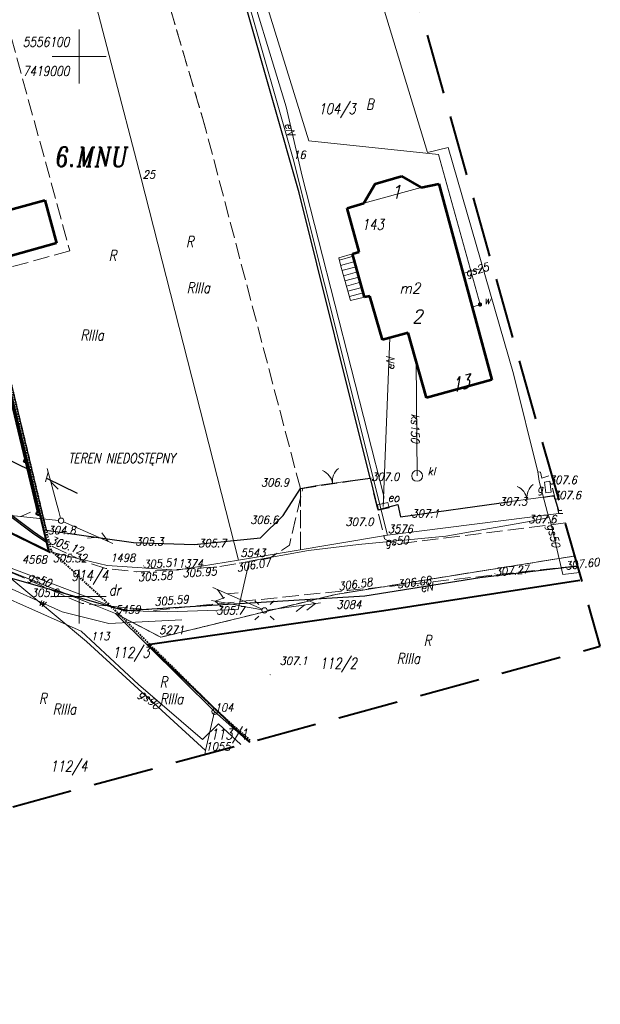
# Model space of a CAD drawing. Extents: x 779 to 3668, y -1329 to 9570.
# Tile 33 of 106: x 2309 to 2362, y -779 to -688. Entities that reach past the tile are written whole.
import ezdxf
from ezdxf.enums import TextEntityAlignment as Align

# ---------------------------------------------------------------- set-up
doc = ezdxf.new("R2010")
doc.units = 0
for name, pattern in [('0.5_0.5', [1, 0.5, -0.5]), ('1.5_0.5', [2, 1.5, -0.5]), ('CENTER2', [1.125, 0.75, -0.125, 0.125, -0.125]), ('CIĄGłA', [0]), ('DGN Style 3', [7.83309, 5.595065, -2.238026]), ('DGN Style 4', [0.3202, 0.16, -0.08, 0.0002, -0.08]), ('HIDDEN2', [4.7625, 3.175, -1.5875])]:
    doc.linetypes.add(name, pattern=pattern)
for name, color, linetype, lineweight in [('202-punkt graniczny', 7, 'Continuous', 0), ('202-punkt graniczny-Atr103', 7, 'Continuous', 0), ('203-punkt graniczny', 7, 'Continuous', 0), ('203-punkt graniczny-Atr103', 7, 'Continuous', 0), ('209-oznaczenie konturu klasyfikacyjnego', 7, 'Continuous', 0), ('210-oznaczenie konturu użytku gruntowego', 7, 'Continuous', 0), ('211-numer działki ewidencyjnej', 7, 'Continuous', 0), ('217-kontur klasyfikacyjny', 7, 'Continuous', 0), ('218-kontur użytku gruntowego', 7, 'Continuous', 0), ('219-działka ewidencyjna', 7, 'Continuous', 0), ('238-Punkt adresowy budynku', 7, 'Continuous', 0), ('312-budynek ewidencyjny', 7, 'Continuous', 0), ('312-oznaczenie budynku ewidencyjnego', 7, 'Continuous', 0), ('312-oznaczenie budynku ewidencyjnego-Atr117', 7, 'Continuous', 0), ('320-blok - kondygnacja nadziemna', 7, 'Continuous', 0), ('320-blok - kondygnacja nadziemna-Atr25', 7, 'Continuous', 0), ('352-schody', 7, 'Continuous', 0), ('_a_obiekty', 250, 'Continuous', 30), ('AGP1_granica_opracow', 7, 'Continuous', 15), ('AGP1_HATCH', 7, 'Continuous', 5), ('brama (linia)', 7, 'Continuous', 0), ('brama (linia) - symbol', 7, 'Continuous', 0), ('jezdnia (powierzchnia)', 7, 'Continuous', 0), ('Krzyże', 7, 'Continuous', 0), ('KTOK05_01', 7, 'Continuous', 0), ('latarnia (punkt)', 7, 'Continuous', 0), ('MPZP', 7, 'Continuous', 0), ('ogrodzenie trwałe (linia)', 7, 'Continuous', 0), ('osadnik kanalizacji lokalnej (dół Chambeau) (punkt)-SK', 7, 'Continuous', 0), ('osadnik kanalizacji lokalnej (dół Chambeau) (punkt)-SK-Atr17', 7, 'Continuous', 0), ('przewód elektroenergetyczny (linia)-SEPOD', 7, 'Continuous', 0), ('przewód elektroenergetyczny (linia)-SEPOD-Atr1', 7, 'Continuous', 0), ('przewód elektroenergetyczny niskiego napięcia (linia)-SEPOW - symbol', 7, 'Continuous', 0), ('przewód gazowy (linia)-SG', 7, 'Continuous', 0), ('przewód gazowy (linia)-SG-Atr1', 7, 'Continuous', 0), ('przewód kanalizacyjny (linia)-SK', 7, 'Continuous', 0), ('przewód kanalizacyjny (linia)-SK-Atr1', 7, 'Continuous', 0), ('przewód telekomunikacyjny (linia)-STPOW - symbol', 7, 'Continuous', 0), ('przewód wodociągowy (linia)-SW', 7, 'Continuous', 0), ('PTRW02_01', 7, 'Continuous', 0), ('punkt wysokościowy naturalny', 7, 'Continuous', 0), ('punkt wysokościowy naturalny-Atr2', 7, 'Continuous', 0), ('punkt wysokościowy sztuczny', 7, 'Continuous', 0), ('punkt wysokościowy sztuczny-Atr2', 7, 'Continuous', 0), ('RTPW01', 253, 'Continuous', 0), ('RTPW02', 7, 'Continuous', 0), ('rura ochronna - przewód elektroenergetyczny (linia)-SE', 7, 'Continuous', 0), ('rów melioracyjny  przydrożny (linia)', 7, 'Continuous', 0), ('rów melioracyjny  przydrożny (linia)-Atr17', 7, 'Continuous', 0), ('Sekcje', 7, 'Continuous', 0), ('SUPE04', 7, 'Continuous', 0), ('SUPT01', 7, 'Continuous', 0), ('szafa elektroenergetyczna (punkt)-SE', 7, 'Continuous', 0), ('szafa elektroenergetyczna (punkt)-SE-Atr17', 7, 'Continuous', 0), ('szafa gazowa (punkt)-SG', 7, 'Continuous', 0), ('szafa gazowa (punkt)-SG-Atr17', 7, 'Continuous', 0), ('słup (punkt)', 7, 'Continuous', 0), ('Zakres', 7, 'Continuous', 0), ('zasuwa - siec wodociągowa (punkt)-SW', 7, 'Continuous', 0), ('zasuwa - siec wodociągowa (punkt)-SW-Atr17', 7, 'Continuous', 0)]:
    doc.layers.add(name, color=color, linetype=linetype, lineweight=lineweight)
doc.layers.add('_a_ekran', color=250, linetype='Continuous')
doc.styles.get("Standard").update_dxf_attribs({"font": 'arial.ttf'})
doc.styles.add('Style-ITALIC_1250', font='ITALIC_1250.shx')
doc.linetypes.add('902-500', pattern='A,3.75,[24,dgnlstyle-geo-mz.shx,S=0.002786,R=0,X=0,Y=0],3.75', length=7.5)
doc.linetypes.add('KTOK05_01-500', pattern='A,3.75,[13,dgnlstyle-rozp_2013.shx,S=0.002778,R=0,X=0,Y=0],3.75', length=7.5)

# ---------------------------------------------------------------- blocks, each defined once
blk = doc.blocks.new('203')
at = {"linetype": 'Continuous', "lineweight": -2, "ltscale": 10}
h = blk.add_hatch(color=0, dxfattribs=at)
edge = h.paths.add_edge_path()
edge.add_arc((0, 0), 0.45, 0, 360)
blk = doc.blocks.new('202')
at = {"color": 0, "linetype": 'Continuous', "lineweight": -2, "ltscale": 10}
blk.add_circle((0, 0), 2.5, dxfattribs=at)
blk = doc.blocks.new('US25_2')
at = {"linetype": 'Continuous', "lineweight": -2, "ltscale": 10}
h = blk.add_hatch(color=0, dxfattribs=at)
edge = h.paths.add_edge_path()
edge.add_arc((0, 0), 2, 0, 360)
blk = doc.blocks.new('PW01')
at = {"linetype": 'Continuous', "lineweight": 13, "ltscale": 10}
h = blk.add_hatch(color=0, dxfattribs=at)
edge = h.paths.add_edge_path()
edge.add_arc((0, 0), 0.45, 0, 360)
blk = doc.blocks.new('OK02')
at = {"color": 0, "linetype": 'Continuous', "lineweight": -2, "ltscale": 10}
for centre, start, end in [((-15, 0), 0, 60), ((15, 0), 120, 180)]:
    blk.add_arc(centre, 15, start, end, dxfattribs=at)
blk = doc.blocks.new('US20')
at = {"color": 0, "linetype": 'Continuous', "lineweight": 13, "ltscale": 10}
for p, q in [((-5, -2.5), (-5, 2.5)), ((-5, 2.5), (5, 2.5)), ((5, -2.5), (5, 2.5)), ((-5, -2.5), (5, -2.5))]:
    blk.add_line(p, q, dxfattribs=at)
blk = doc.blocks.new('PW02')
at = {"linetype": 'Continuous', "lineweight": 13, "ltscale": 10}
h = blk.add_hatch(color=0, dxfattribs=at)
edge = h.paths.add_edge_path()
edge.add_arc((0, 0), 0.45, 0, 360)
blk = doc.blocks.new('PT01')
at = {"color": 0, "linetype": 'Continuous', "lineweight": 13, "ltscale": 10}
for p, q in [((6.5, 0), (0, 0)), ((6.5, 0), (16.5, 0)), ((16.5, 0), (26.5, 0)), ((26.5, 0), (36.5, 0)), ((36.5, 0), (27.84, -5)), ((36.5, 0), (46.5, 0)), ((46.5, 0), (37.84, 5)), ((46.5, 0), (50, 0))]:
    blk.add_line(p, q, dxfattribs=at)
blk = doc.blocks.new('SM04')
at = {"color": 0, "linetype": 'Continuous', "lineweight": -2, "ltscale": 10}
blk.add_circle((0, 0), 2.5, dxfattribs=at)
blk = doc.blocks.new('SM01')
at = {"color": 0, "linetype": 'Continuous', "lineweight": 13, "ltscale": 10}
for p, q in [((-5.3, 5.31), (-8.83, 8.84)), ((5.31, 5.31), (8.84, 8.84)), ((-5.3, -5.3), (-8.83, -8.83)), ((5.31, -5.3), (8.84, -8.83))]:
    blk.add_line(p, q, dxfattribs=at)
blk.add_circle((0, 0), 2.5, dxfattribs=at)
blk = doc.blocks.new('US18')
at = {"color": 0, "linetype": 'Continuous', "lineweight": 13, "ltscale": 10}
for p, q in [((-5, -2.5), (-5, 2.5)), ((-5, 2.5), (5, 2.5)), ((5, -2.5), (5, 2.5)), ((-5, -2.5), (5, -2.5))]:
    blk.add_line(p, q, dxfattribs=at)
blk = doc.blocks.new('PE04')
at = {"color": 0, "linetype": 'Continuous', "lineweight": 13, "ltscale": 10}
for p, q in [((6.5, 0), (0, 0)), ((6.5, 0), (16.5, 0)), ((16.5, 0), (26.5, 0)), ((26.5, 0), (36.5, 0)), ((36.5, 0), (46.5, 0)), ((46.5, 0), (37.84, 5)), ((46.5, 0), (37.84, -5)), ((46.5, 0), (50, 0))]:
    blk.add_line(p, q, dxfattribs=at)
blk = doc.blocks.new('RTPW02')
at = {"layer": 'RTPW02', "linetype": 'Continuous', "lineweight": 13}
h = blk.add_hatch(color=7, dxfattribs=at)
edge = h.paths.add_edge_path()
edge.add_arc((0, 0), 0.045, 0, 360)
blk = doc.blocks.new('RTPW01')
at = {"layer": 'RTPW01', "linetype": 'Continuous', "lineweight": 13, "true_color": 0x939598}
h = blk.add_hatch(color=252, dxfattribs=at)
edge = h.paths.add_edge_path()
edge.add_arc((0, 0), 0.045, 0, 360)
blk = doc.blocks.new('PZT MDCP podkład')
at = {"layer": '217-kontur klasyfikacyjny', "color": 8, "linetype": '1.5_0.5', "lineweight": 13, "flags": 128}
for points in [[(2187.856, 58.616), (2178.946, 88.866)], [(2165.076, 84.436), (2175.276, 47.276)], [(2196.636, 25.266), (2187.856, 58.616)], [(2175.276, 47.276), (2167.176, 45.046)], [(2196.656, 19.606), (2196.636, 25.266)], [(2219.996, 25.296), (2220.596, 22.946)], [(2221.946, 19.006), (2199.916, 15.466)], [(2222.071, 19.018), (2221.946, 19.006)], [(2179.496, 13.696), (2168.356, 18.126)], [(2199.916, 15.466), (2183.696, 11.496)], [(2183.696, 11.496), (2179.496, 13.696)]]:
    blk.add_lwpolyline(points, dxfattribs=at)
at = {"layer": '218-kontur użytku gruntowego', "color": 8, "linetype": '0.5_0.5', "lineweight": 13, "flags": 128}
for points in [[(2187.856, 58.616), (2178.946, 88.866)], [(2178.946, 88.866), (2187.856, 58.616)], [(2196.656, 19.606), (2196.636, 25.266)], [(2196.636, 25.266), (2196.656, 19.606)], [(2219.996, 25.296), (2220.596, 22.946)], [(2220.596, 22.946), (2219.996, 25.296)], [(2199.916, 15.466), (2221.946, 19.006)], [(2221.946, 19.006), (2199.916, 15.466)], [(2221.946, 19.006), (2222.071, 19.018)], [(2222.071, 19.018), (2221.946, 19.006)], [(2168.356, 18.126), (2179.496, 13.696)], [(2179.496, 13.696), (2168.356, 18.126)], [(2183.696, 11.496), (2199.916, 15.466)], [(2199.916, 15.466), (2183.696, 11.496)], [(2179.496, 13.696), (2183.696, 11.496)], [(2183.696, 11.496), (2179.496, 13.696)]]:
    blk.add_lwpolyline(points, dxfattribs=at)
at = {"layer": '219-działka ewidencyjna', "color": 8, "linetype": 'Continuous', "lineweight": 13}
blk.add_line((2190.916, 18.646), (2204.706, 20.946), dxfattribs=at)
at = {"layer": '219-działka ewidencyjna', "color": 8, "linetype": 'Continuous', "lineweight": 13, "flags": 128}
for points in [[(2181.856, 54.106), (2176.346, 75.236)], [(2191.676, 70.836), (2195.976, 55.796)], [(2204.706, 20.946), (2195.976, 55.796)], [(2181.856, 54.106), (2190.916, 18.646)], [(2167.646, 43.136), (2173.336, 19.426)], [(2173.336, 19.426), (2160.516, 25.716)], [(2220.596, 22.946), (2204.706, 20.946)], [(2220.596, 22.946), (2220.952, 22.967)], [(2178.726, 18.136), (2173.336, 19.426)], [(2185.206, 17.696), (2190.916, 18.646)], [(2221.946, 19.006), (2199.916, 15.466)], [(2221.946, 19.006), (2222.071, 19.018)], [(2176.826, 11.096), (2168.356, 18.126)], [(2179.496, 13.696), (2168.356, 18.126)], [(2185.206, 17.696), (2178.726, 18.136)], [(2199.916, 15.466), (2183.696, 11.496)], [(2183.696, 11.496), (2179.496, 13.696)], [(2188.696, 4.606), (2179.496, 13.696)], [(2187.846, 1.006), (2176.826, 11.096)], [(2188.696, 4.606), (2187.846, 1.006)], [(2188.696, 4.606), (2191.883, 1.771)], [(2187.846, 1.006), (2187.778, 0.649)]]:
    blk.add_lwpolyline(points, dxfattribs=at)
at = {"layer": '312-budynek ewidencyjny', "color": 8, "linetype": 'Continuous', "lineweight": 53, "flags": 128}
for points in [[(2203.586, 53.476), (2206.016, 54.186)], [(2206.016, 54.186), (2207.846, 53.146)], [(2202.506, 51.686), (2203.586, 53.476)], [(2207.846, 53.146), (2209.456, 53.486)], [(2209.456, 53.486), (2214.376, 35.326)], [(2168.076, 50.646), (2172.946, 51.986)], [(2172.946, 51.986), (2174.046, 47.976)], [(2200.986, 51.216), (2202.506, 51.686)], [(2202.086, 47.186), (2200.986, 51.216)], [(2174.046, 47.976), (2169.176, 46.636)], [(2201.476, 47.016), (2202.086, 47.186)], [(2202.576, 42.976), (2201.476, 47.016)], [(2203.086, 43.086), (2202.576, 42.976)], [(2204.246, 39.046), (2203.086, 43.086)], [(2206.616, 39.676), (2204.246, 39.046)], [(2208.316, 33.666), (2206.616, 39.676)], [(2214.376, 35.326), (2208.316, 33.666)]]:
    blk.add_lwpolyline(points, dxfattribs=at)
at = {"layer": '320-blok - kondygnacja nadziemna', "color": 8, "linetype": 'Continuous', "lineweight": 13, "flags": 128}
for points in [[(2202.506, 51.686), (2203.586, 53.476), (2206.016, 54.186), (2207.846, 53.146), (2202.506, 51.686)], [(2200.986, 51.216), (2202.506, 51.686), (2207.846, 53.146), (2209.456, 53.486), (2214.376, 35.326), (2208.316, 33.666), (2206.616, 39.676), (2204.246, 39.046), (2203.086, 43.086), (2202.576, 42.976), (2201.476, 47.016), (2202.086, 47.186), (2200.986, 51.216)]]:
    blk.add_lwpolyline(points, close=True, dxfattribs=at)
at = {"layer": '352-schody', "color": 8, "linetype": 'Continuous', "lineweight": 13, "flags": 128}
blk.add_lwpolyline([(2202.576, 42.976), (2201.286, 42.676), (2200.376, 45.846), (2200.216, 46.636), (2201.476, 47.016), (2202.576, 42.976)], close=True, dxfattribs=at)
blk.add_lwpolyline([(2202.576, 42.976), (2201.286, 42.676), (2200.376, 45.846), (2200.216, 46.636), (2201.476, 47.016), (2202.576, 42.976)], close=True, dxfattribs=at)
for points in [[(2200.259, 46.425), (2201.542, 46.775)], [(2200.358, 45.934), (2201.673, 46.292)], [(2200.489, 45.452), (2201.804, 45.81)], [(2200.627, 44.971), (2201.936, 45.327)], [(2200.765, 44.491), (2202.067, 44.845)], [(2200.903, 44.01), (2202.198, 44.363)], [(2201.041, 43.529), (2202.33, 43.88)], [(2201.179, 43.049), (2202.461, 43.398)]]:
    blk.add_lwpolyline(points, dxfattribs=at)
at = {"layer": 'brama (linia)', "color": 8, "linetype": 'Continuous', "lineweight": 13, "flags": 128}
for points in [[(2198.206, 25.546), (2201.026, 25.936)], [(2216.156, 24.066), (2219.136, 24.466)]]:
    blk.add_lwpolyline(points, dxfattribs=at)
at = {"layer": 'jezdnia (powierzchnia)', "color": 8, "linetype": '1.5_0.5', "lineweight": 13, "flags": 128}
blk.add_lwpolyline([(2222.326, 18.117), (2221.203, 22.083), (2205.386, 20.096), (2204.446, 20.596), (2203.096, 26.226), (2196.866, 25.286), (2195.626, 20.026), (2193.796, 18.826), (2188.866, 17.986), (2181.466, 17.556), (2178.606, 17.876), (2176.756, 18.456), (2173.726, 19.866), (2171.816, 21.166), (2167.276, 24.556), (2161.216, 26.826), (2157.676, 27.806), (2155.096, 28.106), (2148.546, 27.616), (2147.486, 27.656), (2146.556, 27.976), (2145.856, 28.606), (2144.736, 30.366), (2142.996, 34.696), (2142.366, 36.396), (2134.766, 38.986), (2135.116, 38.066), (2135.536, 36.916), (2136.706, 31.206), (2136.736, 29.676), (2136.306, 26.976), (2135.846, 25.416), (2133.726, 22.486), (2132.306, 21.326), (2131.486, 20.706), (2127.046, 18.566), (2125.056, 17.666), (2127.506, 10.916), (2129.216, 11.496), (2130.676, 11.486), (2132.096, 11.146), (2133.716, 10.476), (2146.306, 15.706), (2146.296, 16.146), (2146.506, 16.786), (2146.996, 17.566), (2147.256, 17.806), (2147.826, 18.186), (2148.396, 18.406), (2149.006, 18.516), (2149.656, 18.536), (2150.306, 18.406), (2150.866, 18.186), (2152.256, 17.276), (2152.966, 16.616), (2160.196, 19.556), (2160.416, 20.026), (2161.966, 20.226), (2164.176, 19.736), (2166.856, 18.806), (2176.416, 14.626), (2183.046, 13.986), (2201.016, 15.826), (2205.616, 16.276), (2221.196, 17.986), (2222.326, 18.117)], close=True, dxfattribs=at)
at = {"layer": 'KTOK05_01', "color": 8, "linetype": 'KTOK05_01-500', "lineweight": 40, "flags": 128}
blk.add_lwpolyline([(2191.987, 1.762), (2182.505, 10.825), (2204.363, 13.967), (2222.529, 16.785)], dxfattribs=at)
at = {"layer": 'MPZP', "color": 8, "linetype": 'DGN Style 4', "lineweight": 40, "flags": 128}
blk.add_lwpolyline([(2105.951, 127.031), (2135.306, 137.337), (2141.691, 122.493), (2145.682, 112.37), (2151.584, 97.397), (2156.726, 83.081), (2162.409, 65.301), (2167.841, 43.184), (2173.517, 19.532), (2179.635, 13.841), (2188.833, 4.752), (2192.016, 1.92)], dxfattribs=at)
at = {"layer": 'ogrodzenie trwałe (linia)', "color": 8, "linetype": '902-500', "lineweight": 30, "flags": 128}
for points in [[(2201.026, 25.936), (2203.096, 26.226), (2196.526, 52.656), (2189.216, 78.326), (2185.026, 90.136), (2181.246, 100.996), (2180.716, 103.656), (2164.906, 146.866), (2145.896, 140.406), (2135.536, 136.576), (2142.946, 119.686), (2154.066, 91.526), (2156.856, 82.926), (2163.326, 62.136), (2173.076, 21.416), (2181.186, 20.276), (2186.806, 20.096), (2192.936, 20.706), (2195.036, 22.776), (2196.636, 25.266), (2198.206, 25.546)], [(2203.096, 26.226), (2203.826, 23.306)], [(2219.136, 24.466), (2220.166, 24.626)], [(2220.881, 23.22), (2220.586, 23.196), (2220.166, 24.626)], [(2203.826, 23.306), (2205.686, 23.786), (2205.906, 22.636), (2216.156, 24.066)]]:
    blk.add_lwpolyline(points, dxfattribs=at)
at = {"layer": 'osadnik kanalizacji lokalnej (dół Chambeau) (punkt)-SK', "color": 8, "linetype": 'Continuous', "lineweight": 13}
blk.add_circle((2207.456, 26.436), 0.5, dxfattribs=at)
at = {"layer": 'przewód elektroenergetyczny (linia)-SEPOD', "color": 8, "linetype": 'Continuous', "lineweight": 13, "flags": 128}
for points in [[(2181.286, 100.296), (2181.826, 100.616), (2186.086, 89.606), (2191.076, 74.546), (2195.326, 60.626), (2196.796, 54.206), (2204.366, 24.576), (2204.316, 23.616)], [(2204.916, 39.226), (2204.316, 23.616)], [(2154.086, 13.836), (2153.176, 13.546), (2153.086, 13.876), (2159.286, 20.506), (2161.986, 19.616), (2165.956, 18.086), (2180.356, 13.986), (2202.606, 15.336), (2213.266, 17.026), (2221.306, 17.996), (2222.338, 18.075)]]:
    blk.add_lwpolyline(points, dxfattribs=at)
at = {"layer": 'przewód gazowy (linia)-SG', "color": 8, "linetype": 'Continuous', "lineweight": 13, "flags": 128}
for points in [[(2218.756, 25.936), (2218.646, 26.816), (2216.386, 35.876), (2210.336, 56.836), (2208.416, 56.376), (2198.506, 88.976), (2184.296, 130.766), (2176.366, 150.276)], [(2213.556, 45.686), (2211.706, 45.176)], [(2219.666, 26.446), (2219.016, 26.236), (2218.886, 26.796), (2218.646, 26.816)], [(2218.756, 25.936), (2219.556, 23.006), (2219.706, 22.596)], [(2162.206, 16.266), (2162.366, 16.516), (2162.716, 16.816), (2164.106, 17.506), (2167.356, 18.806), (2179.526, 14.206), (2180.966, 13.936), (2184.286, 13.856), (2190.876, 14.066), (2191.876, 18.346), (2191.936, 18.536), (2197.386, 19.526), (2202.016, 20.096), (2210.126, 20.846), (2217.686, 22.186), (2219.706, 22.596)], [(2219.706, 22.596), (2219.786, 22.336), (2220.956, 17.306), (2222.501, 17.498)], [(2191.136, 1.567), (2189.056, 3.466), (2187.566, 2.016), (2181.626, 7.136), (2176.336, 12.046), (2164.106, 17.506)]]:
    blk.add_lwpolyline(points, dxfattribs=at)
at = {"layer": 'przewód kanalizacyjny (linia)-SK', "color": 8, "linetype": 'Continuous', "lineweight": 13, "flags": 128}
blk.add_lwpolyline([(2207.356, 37.066), (2207.456, 26.436)], dxfattribs=at)
at = {"layer": 'przewód wodociągowy (linia)-SW', "color": 8, "linetype": 'Continuous', "lineweight": 13, "flags": 128}
blk.add_lwpolyline([(2212.546, 42.076), (2213.286, 42.306), (2209.436, 56.186), (2197.426, 57.456), (2187.826, 88.496), (2176.956, 120.056), (2167.756, 146.026), (2166.796, 148.736)], dxfattribs=at)
at = {"layer": 'rura ochronna - przewód elektroenergetyczny (linia)-SE', "color": 8, "linetype": 'Continuous', "lineweight": 30, "flags": 128}
blk.add_lwpolyline([(2154.086, 13.836), (2153.176, 13.546), (2153.086, 13.876), (2159.286, 20.506), (2161.986, 19.616), (2165.956, 18.086), (2180.356, 13.986), (2202.606, 15.336), (2213.266, 17.026), (2221.306, 17.996), (2222.338, 18.075)], dxfattribs=at)
at = {"layer": 'rów melioracyjny  przydrożny (linia)', "color": 8, "linetype": 'Continuous', "lineweight": 13, "flags": 128}
blk.add_lwpolyline([(2163.776, 18.896), (2168.276, 16.676), (2174.556, 13.846), (2178.896, 12.776), (2185.646, 13.106)], dxfattribs=at)
at = {"layer": 'Sekcje', "color": 8, "linetype": 'Continuous', "lineweight": 13}
for p, q in [((2176.136, 67.776), (2176.136, 62.776)), ((2173.636, 65.276), (2178.636, 65.276)), ((2176.136, 17.776), (2176.136, 12.776)), ((2173.636, 15.276), (2178.636, 15.276))]:
    blk.add_line(p, q, dxfattribs=at)
at = {"layer": 'SUPE04', "color": 8, "linetype": 'Continuous', "lineweight": 13}
blk.add_line((2198.52, 14.682), (2193.564, 14.02), dxfattribs=at)
at = {"layer": 'SUPE04', "color": 8, "linetype": 'Continuous', "lineweight": 13, "flags": 128}
blk.add_lwpolyline([(2197.116, 14.999), (2198.04, 14.618), (2197.248, 14.007)], dxfattribs=at)
at = {"layer": 'SUPT01', "color": 8, "linetype": 'Continuous', "lineweight": 13}
for p, q in [((2169.244, 22.825), (2174.218, 22.312)), ((2170.72, 22.673), (2171.633, 23.081)), ((2179.271, 20.171), (2174.695, 22.186)), ((2178.237, 21.172), (2178.828, 20.366)), ((2177.913, 20.769), (2176.919, 20.66)), ((2188.512, 16.102), (2193.088, 14.087)), ((2189.546, 15.1), (2188.955, 15.907)), ((2189.87, 15.504), (2190.864, 15.613)), ((2198.52, 14.682), (2193.564, 14.02)), ((2197.116, 14.999), (2198.04, 14.618)), ((2197.049, 14.486), (2196.257, 13.875))]:
    blk.add_line(p, q, dxfattribs=at)
at = {"layer": 'Zakres', "color": 8, "linetype": 'DGN Style 3', "lineweight": 40, "flags": 128}
blk.add_lwpolyline([(2174.696, 172.586), (2130.246, 158.476), (2070.276, 140.136), (2076.276, 101.676), (2103.086, -22.494), (2224.436, 10.666), (2208.436, 67.156), (2203.276, 85.806), (2188.226, 134.806), (2174.696, 172.586)], close=True, dxfattribs=at)
at = {"layer": '202-punkt graniczny', "color": 8, "linetype": 'Continuous', "lineweight": 13, "xscale": 0.1, "yscale": 0.1, "zscale": 0.1}
blk.add_blockref('202', (2188.696, 4.606), dxfattribs=at)
at = {"layer": '203-punkt graniczny', "color": 8, "linetype": 'Continuous', "lineweight": 13, "xscale": 0.1, "yscale": 0.1, "zscale": 0.1}
for p in [(2195.976, 55.796), (2181.856, 54.106), (2220.596, 22.946), (2204.706, 20.946), (2173.336, 19.426), (2190.916, 18.646), (2221.946, 19.006), (2178.726, 18.136), (2185.206, 17.696), (2199.916, 15.466), (2179.496, 13.696), (2176.826, 11.096), (2183.696, 11.496), (2187.846, 1.006)]:
    blk.add_blockref('203', p, dxfattribs=at)
at = {"layer": 'brama (linia) - symbol', "color": 8, "linetype": 'Continuous', "lineweight": 13, "xscale": 0.1, "yscale": 0.1, "zscale": 0.1}
for p, rotation in [((2199.616, 25.741), 7.874), ((2217.646, 24.266), 7.644999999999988)]:
    blk.add_blockref('OK02', p, dxfattribs=dict(at, rotation=rotation))
at = {"layer": 'latarnia (punkt)', "color": 8, "linetype": 'Continuous', "lineweight": 13, "xscale": 0.1, "yscale": 0.1, "zscale": 0.1}
blk.add_blockref('SM01', (2193.316, 13.986), dxfattribs=at)
at = {"layer": 'przewód elektroenergetyczny niskiego napięcia (linia)-SEPOW - symbol', "color": 8, "linetype": 'Continuous', "lineweight": 13, "ltscale": 0.966682, "xscale": 0.09500235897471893, "yscale": 0.09500235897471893, "zscale": 0.1, "rotation": 169.336}
blk.add_blockref('PE04', (2193.071, 14.033), dxfattribs=at)
at = {"layer": 'przewód telekomunikacyjny (linia)-STPOW - symbol', "color": 8, "linetype": 'Continuous', "lineweight": 13, "ltscale": 0.965613, "xscale": 0.09484187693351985, "yscale": 0.09484187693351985, "zscale": 0.1, "rotation": 104.851}
blk.add_blockref('PT01', (2174.4, 22.536), dxfattribs=at)
at = {"layer": 'punkt wysokościowy naturalny', "color": 8, "linetype": 'Continuous', "lineweight": 13, "xscale": 0.1, "yscale": 0.1, "zscale": 0.1}
for p in [(2203.206, 26.236), (2219.666, 25.936), (2196.866, 25.286), (2215.056, 23.936), (2220.046, 24.526), (2204.316, 23.476), (2206.926, 22.836), (2196.106, 22.126), (2220.366, 22.296), (2173.216, 21.286), (2181.336, 20.246), (2187.166, 20.086), (2188.846, 13.856), (2193.836, 8.026)]:
    blk.add_blockref('PW01', p, dxfattribs=at)
at = {"layer": 'punkt wysokościowy sztuczny', "color": 8, "linetype": 'Continuous', "lineweight": 13, "xscale": 0.1, "yscale": 0.1, "zscale": 0.1}
for p in [(2173.216, 20.376), (2193.796, 18.826), (2182.086, 18.116), (2188.866, 17.986), (2214.666, 17.396), (2221.196, 17.986), (2201.016, 15.826), (2205.616, 16.276)]:
    blk.add_blockref('PW02', p, dxfattribs=at)
at = {"layer": 'RTPW01', "color": 8, "linetype": 'Continuous', "lineweight": 13}
blk.add_blockref('RTPW01', (2171.641, 15.222), dxfattribs=at)
at = {"layer": 'RTPW02', "color": 8, "linetype": 'Continuous', "lineweight": 13}
for p in [(2173.726, 19.866), (2181.466, 17.556), (2183.046, 13.986)]:
    blk.add_blockref('RTPW02', p, dxfattribs=at)
at = {"layer": 'szafa elektroenergetyczna (punkt)-SE', "color": 8, "linetype": 'Continuous', "lineweight": 13, "xscale": 0.1, "yscale": 0.1, "zscale": 0.1, "rotation": 12.085}
blk.add_blockref('US18', (2204.316, 23.616), dxfattribs=at)
at = {"layer": 'szafa gazowa (punkt)-SG', "color": 8, "linetype": 'Continuous', "lineweight": 13, "xscale": 0.1, "yscale": 0.1, "zscale": 0.1, "rotation": 277.939}
blk.add_blockref('US20', (2219.566, 25.406), dxfattribs=at)
at = {"layer": 'słup (punkt)', "color": 8, "linetype": 'Continuous', "lineweight": 13, "xscale": 0.1, "yscale": 0.1, "zscale": 0.1}
blk.add_blockref('SM04', (2174.466, 22.286), dxfattribs=at)
at = {"layer": 'zasuwa - siec wodociągowa (punkt)-SW', "color": 8, "linetype": 'Continuous', "lineweight": 13, "xscale": 0.1, "yscale": 0.1, "zscale": 0.1, "rotation": 14.441}
blk.add_blockref('US25_2', (2213.286, 42.306), dxfattribs=at)
at = {"layer": '202-punkt graniczny-Atr103', "color": 8, "lineweight": 13, "insert": (2188.696, 4.606), "char_height": 0.75, "attachment_point": 7, "line_spacing_factor": 0.6}
blk.add_mtext('\\FITALIC_1250;\\H1x;\\W0.9;104', dxfattribs=at)
blk.add_mtext('\\FITALIC_1250;\\H1x;\\W0.9;104', dxfattribs=at)
at = {"layer": '203-punkt graniczny-Atr103', "color": 8, "lineweight": 13, "char_height": 0.75, "attachment_point": 7, "line_spacing_factor": 0.6}
for s, insert in [('\\FITALIC_1250;\\H1x;\\W0.9;16', (2195.976, 55.796)), ('\\FITALIC_1250;\\H1x;\\W0.9;16', (2195.976, 55.796)), ('\\FITALIC_1250;\\H1x;\\W0.9;25', (2182.027, 53.97)), ('\\FITALIC_1250;\\H1x;\\W0.9;3576', (2204.746, 21.146)), ('\\FITALIC_1250;\\H1x;\\W0.9;1498', (2179.025, 18.476)), ('\\FITALIC_1250;\\H1x;\\W0.9;5543', (2191.096, 18.946)), ('\\FITALIC_1250;\\H1x;\\W0.9;4568', (2170.844, 18.323)), ('\\FITALIC_1250;\\H1x;\\W0.9;1374', (2185.306, 17.952)), ('\\FITALIC_1250;\\H1x;\\W0.9;3084', (2199.976, 14.141)), ('\\FITALIC_1250;\\H1x;\\W0.9;5459', (2179.496, 13.696)), ('\\FITALIC_1250;\\H1x;\\W0.9;5459', (2179.496, 13.696)), ('\\FITALIC_1250;\\H1x;\\W0.9;113', (2177.225, 11.216)), ('\\FITALIC_1250;\\H1x;\\W0.9;5271', (2183.557, 11.796)), ('\\FITALIC_1250;\\H1x;\\W0.9;1055', (2187.846, 1.006)), ('\\FITALIC_1250;\\H1x;\\W0.9;1055', (2187.846, 1.006))]:
    blk.add_mtext(s, dxfattribs=dict(at, insert=insert))
at = {"layer": '209-oznaczenie konturu klasyfikacyjnego', "color": 8, "linetype": 'Continuous', "lineweight": 13, "char_height": 1, "attachment_point": 7, "line_spacing_factor": 0.6}
for insert in [(2186.096, 43.36), (2176.266, 38.977), (2205.566, 9.032), (2183.622, 5.294), (2173.696, 4.343)]:
    blk.add_mtext('\\FITALIC_1250;\\H1x;\\W0.79;RIIIa', dxfattribs=dict(at, insert=insert))
at = {"layer": '210-oznaczenie konturu użytku gruntowego', "color": 8, "linetype": 'Continuous', "lineweight": 13, "char_height": 1, "attachment_point": 7, "line_spacing_factor": 0.6}
for s, insert in [('\\FITALIC_1250;\\H1x;\\W0.79;B', (2202.715, 60.364)), ('\\FITALIC_1250;\\H1x;\\W0.79;R', (2186.042, 47.623)), ('\\FITALIC_1250;\\H1x;\\W0.79;R', (2178.883, 46.341)), ('\\FITALIC_1250;\\H1x;\\W0.79;dr', (2178.895, 15.376)), ('\\FITALIC_1250;\\H1x;\\W0.79;R', (2208.07, 10.701)), ('\\FITALIC_1250;\\H1x;\\W0.79;R', (2183.595, 6.853)), ('\\FITALIC_1250;\\H1x;\\W0.79;R', (2172.422, 5.326))]:
    blk.add_mtext(s, dxfattribs=dict(at, insert=insert))
at = {"layer": '211-numer działki ewidencyjnej', "color": 8, "linetype": 'Continuous', "lineweight": 13, "char_height": 1, "attachment_point": 1, "line_spacing_factor": 0.6}
for s, insert in [('\\FITALIC_1250;\\H1x;\\W0.79;104/3', (2198.316, 60.936)), ('\\FITALIC_1250;\\H1x;\\W0.79;914/4', (2175.398, 17.72)), ('\\FITALIC_1250;\\H1x;\\W0.79;112/3', (2179.217, 10.593)), ('\\FITALIC_1250;\\H1x;\\W0.79;112/2', (2198.427, 9.586)), ('\\FITALIC_1250;\\H1x;\\W0.79;113/1', (2188.323, 3.027)), ('\\FITALIC_1250;\\H1x;\\W0.79;112/4', (2173.456, 0.066))]:
    blk.add_mtext(s, dxfattribs=dict(at, insert=insert))
at = {"layer": '238-Punkt adresowy budynku', "color": 8, "linetype": 'Continuous', "lineweight": 30, "insert": (2211.526, 34.365), "char_height": 1.25, "attachment_point": 8, "rotation": 15.315, "line_spacing_factor": 0.6}
blk.add_mtext('\\FITALIC_1250;\\Q15;\\H1x;\\W0.79;13', dxfattribs=at)
at = {"layer": '312-oznaczenie budynku ewidencyjnego', "color": 8, "linetype": 'Continuous', "lineweight": 13, "insert": (2202.346, 49.223), "char_height": 1, "attachment_point": 7, "line_spacing_factor": 0.6}
blk.add_mtext('\\FITALIC_1250;\\H1x;\\W0.79;143', dxfattribs=at)
at = {"layer": '312-oznaczenie budynku ewidencyjnego-Atr117', "color": 8, "lineweight": 13, "insert": (2205.826, 43.323), "char_height": 1, "attachment_point": 7, "line_spacing_factor": 0.6}
blk.add_mtext('\\FITALIC_1250;\\H1x;\\W0.9;m2', dxfattribs=at)
at = {"layer": '320-blok - kondygnacja nadziemna-Atr25', "color": 8, "lineweight": 13, "char_height": 1.25, "attachment_point": 7, "line_spacing_factor": 0.6}
for s, insert in [('\\FITALIC_1250;\\H1x;\\W0.9;1', (2205.026, 52.12)), ('\\FITALIC_1250;\\H1x;\\W0.9;2', (2206.996, 40.58))]:
    blk.add_mtext(s, dxfattribs=dict(at, insert=insert))
at = {"layer": 'Krzyże', "color": 8, "linetype": 'Continuous', "lineweight": 13, "style": 'Style-ITALIC_1250', "width": 0.8}
blk.add_text('5556100', height=0.9, dxfattribs=at).set_placement((2175.236, 66.176), align=Align.RIGHT)
blk.add_text('7419000', height=0.9, dxfattribs=at).set_placement((2175.236, 64.376), align=Align.TOP_RIGHT)
at = {"layer": 'MPZP', "color": 8, "linetype": 'Continuous', "lineweight": 13, "style": 'Style-ITALIC_1250', "width": 0.8}
blk.add_text('6.MNU', height=1.8, dxfattribs=at).set_placement((2173.959, 55.088))
at = {"layer": 'osadnik kanalizacji lokalnej (dół Chambeau) (punkt)-SK-Atr17', "color": 8, "lineweight": 13, "insert": (2208.426, 26.506), "char_height": 0.75, "attachment_point": 7, "line_spacing_factor": 0.6}
blk.add_mtext('\\FITALIC_1250;\\H1x;\\W0.9;kl', dxfattribs=at)
at = {"layer": 'przewód elektroenergetyczny (linia)-SEPOD-Atr1', "color": 8, "lineweight": 13, "char_height": 0.75, "attachment_point": 4, "line_spacing_factor": 0.6}
for insert, rotation in [((2195.545, 59.119), 282.91), ((2204.931, 36.261), 87.718), ((2207.766, 16.033), 8.903)]:
    blk.add_mtext('\\FITALIC_1250;\\H1x;\\W0.9;eN', dxfattribs=dict(at, insert=insert, rotation=rotation))
at = {"layer": 'przewód gazowy (linia)-SG-Atr1', "color": 8, "lineweight": 13, "char_height": 0.75, "line_spacing_factor": 0.6}
for s, insert, attachment_point, rotation in [('\\FITALIC_1250;\\H1x;\\W0.9;gs25', (2211.989, 45.126), 4, 15.319), ('\\FITALIC_1250;\\H1x;\\W0.9;gs50', (2219.745, 21.948), 4, 283.094), ('\\FITALIC_1250;\\H1x;\\W0.9;gs50', (2204.498, 20.202), 4, 5.283), ('\\FITALIC_1250;\\H1x;\\W0.9;gs50', (2171.432, 17.13), 4, 339.294), ('\\FITALIC_1250;\\H1x;\\W0.9;gs90', (2182.096, 6.726), 1, 319.24)]:
    blk.add_mtext(s, dxfattribs=dict(at, insert=insert, attachment_point=attachment_point, rotation=rotation))
at = {"layer": 'przewód kanalizacyjny (linia)-SK-Atr1', "color": 8, "lineweight": 13, "insert": (2207.271, 32.205), "char_height": 0.75, "attachment_point": 4, "rotation": 270.511, "line_spacing_factor": 0.6}
blk.add_mtext('\\FITALIC_1250;\\H1x;\\W0.9;ks150', dxfattribs=at)
at = {"layer": 'PTRW02_01', "color": 8, "linetype": 'Continuous', "lineweight": 13, "style": 'Style-ITALIC_1250', "width": 0.8}
blk.add_text('TEREN NIEDOSTĘPNY', height=0.9, dxfattribs=at).set_placement((2175.137, 27.631))
at = {"layer": 'punkt wysokościowy naturalny-Atr2', "color": 8, "lineweight": 13, "char_height": 0.75, "line_spacing_factor": 0.6}
for s, insert, attachment_point in [('\\FITALIC_1250;\\H1x;\\W0.9;307.0', (2203.206, 25.986), 7), ('\\FITALIC_1250;\\H1x;\\W0.9;307.6', (2219.666, 25.686), 7), ('\\FITALIC_1250;\\H1x;\\W0.9;306.9', (2192.986, 25.456), 7), ('\\FITALIC_1250;\\H1x;\\W0.9;307.6', (2220.046, 24.276), 7), ('\\FITALIC_1250;\\H1x;\\W0.9;307.3', (2215.056, 23.686), 7), ('\\FITALIC_1250;\\H1x;\\W0.9;307.1', (2206.926, 22.586), 7), ('\\FITALIC_1250;\\H1x;\\W0.9;307.6', (2220.366, 22.046), 9), ('\\FITALIC_1250;\\H1x;\\W0.9;306.6', (2191.996, 21.996), 7), ('\\FITALIC_1250;\\H1x;\\W0.9;307.0', (2200.816, 21.816), 7), ('\\FITALIC_1250;\\H1x;\\W0.9;304.8', (2173.216, 21.036), 7), ('\\FITALIC_1250;\\H1x;\\W0.9;305.3', (2181.336, 19.996), 7), ('\\FITALIC_1250;\\H1x;\\W0.9;305.7', (2187.166, 19.836), 7), ('\\FITALIC_1250;\\H1x;\\W0.9;305.7', (2188.846, 13.606), 7), ('\\FITALIC_1250;\\H1x;\\W0.9;307.1', (2194.716, 8.946), 7)]:
    blk.add_mtext(s, dxfattribs=dict(at, insert=insert, attachment_point=attachment_point))
at = {"layer": 'punkt wysokościowy sztuczny-Atr2', "color": 8, "lineweight": 13, "char_height": 0.75, "line_spacing_factor": 0.6}
for s, insert, attachment_point, rotation in [('\\FITALIC_1250;\\H1x;\\W0.9;305.12', (2173.342, 20.191), 7, 340.355), ('\\FITALIC_1250;\\H1x;\\W0.9;305.51', (2182.102, 17.867), 7, 3.47), ('\\FITALIC_1250;\\H1x;\\W0.9;306.07', (2193.796, 18.826), 3, 9.67), ('\\FITALIC_1250;\\H1x;\\W0.9;307.60', (2221.225, 17.738), 7, 6.589), ('\\FITALIC_1250;\\H1x;\\W0.9;305.95', (2188.866, 17.986), 3, 3.325), ('\\FITALIC_1250;\\H1x;\\W0.9;307.27', (2214.689, 17.147), 7, 5.163), ('\\FITALIC_1250;\\H1x;\\W0.9;306.58', (2200.096, 16.566), 1, 7.703), ('\\FITALIC_1250;\\H1x;\\W0.9;306.68', (2205.647, 16.028), 7, 7.055)]:
    blk.add_mtext(s, dxfattribs=dict(at, insert=insert, attachment_point=attachment_point, rotation=rotation))
at = {"layer": 'RTPW01', "color": 8, "linetype": 'Continuous', "lineweight": 13, "style": 'Style-ITALIC_1250', "width": 0.9}
blk.add_text('305.0', height=0.75, dxfattribs=at).set_placement((2171.664, 15.228))
at = {"layer": 'RTPW02', "color": 8, "linetype": 'Continuous', "lineweight": 13, "style": 'Style-ITALIC_1250', "width": 0.9}
blk.add_text('305.32', height=0.75, dxfattribs=at).set_placement((2173.688, 18.45))
for s, rotation, p in [('305.58', 3.22181, (2181.615, 16.683)), ('305.59', 4.57203, (2183.137, 14.398))]:
    blk.add_text(s, height=0.75, rotation=rotation, dxfattribs=at).set_placement(p)
at = {"layer": 'rów melioracyjny  przydrożny (linia)-Atr17', "color": 8, "lineweight": 13, "insert": (2172.312, 14.491), "char_height": 0.75, "attachment_point": 7, "rotation": 340.24, "line_spacing_factor": 0.6}
blk.add_mtext('\\FITALIC_1250;\\H1x;\\W0.9;w.', dxfattribs=at)
at = {"layer": 'szafa elektroenergetyczna (punkt)-SE-Atr17', "color": 8, "insert": (2204.746, 24.046), "char_height": 0.75, "attachment_point": 7, "line_spacing_factor": 0.6}
blk.add_mtext('\\FITALIC_1250;\\H1x;\\W0.9;eo', dxfattribs=at)
at = {"layer": 'szafa gazowa (punkt)-SG-Atr17', "color": 8, "lineweight": 13, "insert": (2218.596, 24.656), "char_height": 0.75, "attachment_point": 7, "line_spacing_factor": 0.6}
blk.add_mtext('\\FITALIC_1250;\\H1x;\\W0.9;g', dxfattribs=at)
at = {"layer": 'zasuwa - siec wodociągowa (punkt)-SW-Atr17', "color": 8, "lineweight": 13, "insert": (2213.64, 42.335), "char_height": 0.75, "attachment_point": 7, "line_spacing_factor": 0.6}
blk.add_mtext('\\FITALIC_1250;\\H1x;\\W0.9;w', dxfattribs=at)
blk = doc.blocks.new('ekran akustyczny')
at = {"layer": '_a_ekran', "color": 7, "lineweight": 40, "ltscale": 0.01}
blk.add_lwpolyline([(-3747.094, 2864.572), (-3745.082, 2885.182), (-3742.991, 2907.847), (-3742.554, 2926.49), (-3742.737, 2941.689), (-3743.422, 2957.763), (-3743.49, 2959.353), (-3743.703, 2964.352), (-3743.939, 2969.345), (-3745.039, 2984.304)], dxfattribs=at)
for centre in [(-3746.608, 2869.549), (-3747.094, 2864.572)]:
    blk.add_circle(centre, 0.15, dxfattribs=at)

msp = doc.modelspace()

# ---------------------------------------------------------------- hatches: boundary and pattern name
at = {"layer": 'AGP1_HATCH', "true_color": 0x636466, "transparency": 33554477}
h = msp.add_hatch(color=251, dxfattribs=at)
h.dxf.hatch_style = 1
edge = h.paths.add_edge_path()
edge.add_line((2295.76, -728.248), (2294.232, -728.07))
edge.add_line((2294.232, -728.07), (2294.575, -728.261))
edge.add_line((2294.575, -728.261), (2295.731, -728.395))
edge.add_line((2295.731, -728.395), (2299.271, -729.375))
edge.add_line((2299.271, -729.375), (2300.162, -729.709))
edge.add_arc((2283.025, -705.086), 30, 304.8375, 305.18492)
edge.add_line((2300.311, -729.605), (2299.617, -729.345))
edge.add_line((2299.617, -729.345), (2295.76, -728.248))
h.paths.add_polyline_path([(2302.061, -730.26), (2302.056, -730.419), (2305.331, -731.645), (2307.706, -733.419), (2307.997, -733.449), (2305.404, -731.512)])
h.paths.add_polyline_path([(2300.543, -729.692), (2300.452, -729.818), (2302.056, -730.419), (2302.061, -730.26)])
edge = h.paths.add_edge_path()
edge.add_line((2300.543, -729.692), (2300.311, -729.605))
edge.add_arc((2283.025, -705.086), 30, 304.8375, 305.18492, ccw=False)
edge.add_line((2300.162, -729.709), (2300.452, -729.818))
edge.add_line((2300.452, -729.818), (2300.543, -729.692))
h.paths.add_polyline_path([(2307.997, -733.449), (2307.706, -733.419), (2309.871, -735.035), (2311.189, -735.932), (2311.137, -735.715), (2309.958, -734.913)])
h.paths.add_polyline_path([(2300.688, -729.906), (2301.703, -730.286), (2300.663, -729.737), (2300.35, -729.78)], flags=17)
h.paths.add_polyline_path([(2300.688, -729.906), (2301.703, -730.286), (2300.663, -729.737), (2300.35, -729.78)], flags=17)

# ---------------------------------------------------------------- linework, layer by layer
at = {"color": 3, "linetype": 'HIDDEN2', "lineweight": 30}
msp.add_lwpolyline([(2314.034, -731.389), (2301.353, -725.167), (2297.493, -723.018, 0.098353), (2295.268, -722.301), (2293.275, -722.069), (2286.49, -722.577), (2286.134, -722.563, 0.105754), (2283.661, -722.996), (2268.841, -728.979), (2265.5, -730.319), (2257.607, -733.344), (2256.064, -727.057), (2253.916, -717.25), (2249.968, -698.018)], format="xyb", dxfattribs=at)
at = {"color": 18, "linetype": 'CIĄGłA', "lineweight": 30, "true_color": 0x000000}
for points in [[(2294.232, -728.07), (2295.76, -728.248), (2299.617, -729.345), (2305.404, -731.512), (2309.958, -734.913), (2311.273, -735.808)], [(2294.575, -728.261), (2295.731, -728.395), (2299.565, -729.485), (2305.331, -731.645), (2309.871, -735.035), (2311.189, -735.932)]]:
    msp.add_lwpolyline(points, dxfattribs=at)
at = {"layer": 'AGP1_granica_opracow', "color": 5, "linetype": 'CENTER2', "lineweight": 9, "ltscale": 5, "const_width": 0.2}
msp.add_lwpolyline([(2242.031, -670.415), (2250.291, -712.985), (2254.661, -712.895), (2254.671, -716.085), (2251.141, -716.165), (2251.831, -718.305), (2257.651, -735.295), (2262.211, -738.005), (2267.691, -735.905), (2271.081, -734.545), (2291.241, -726.405), (2298.571, -730.485), (2311.391, -736.775), (2305.701, -713.065), (2300.271, -690.955), (2294.591, -673.185)], dxfattribs=at)

# ---------------------------------------------------------------- block references
at = {"rotation": 19.06936651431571}
msp.add_blockref('ekran akustyczny', (6787.747, -2216.389), dxfattribs=at)
at = {"layer": '_a_obiekty', "color": 18, "linetype": 'CIĄGłA', "lineweight": 5, "true_color": 0x000000}
msp.add_blockref('PZT MDCP podkład', (138.055, -756.202), dxfattribs=at)

doc.saveas('drawing.dxf')
